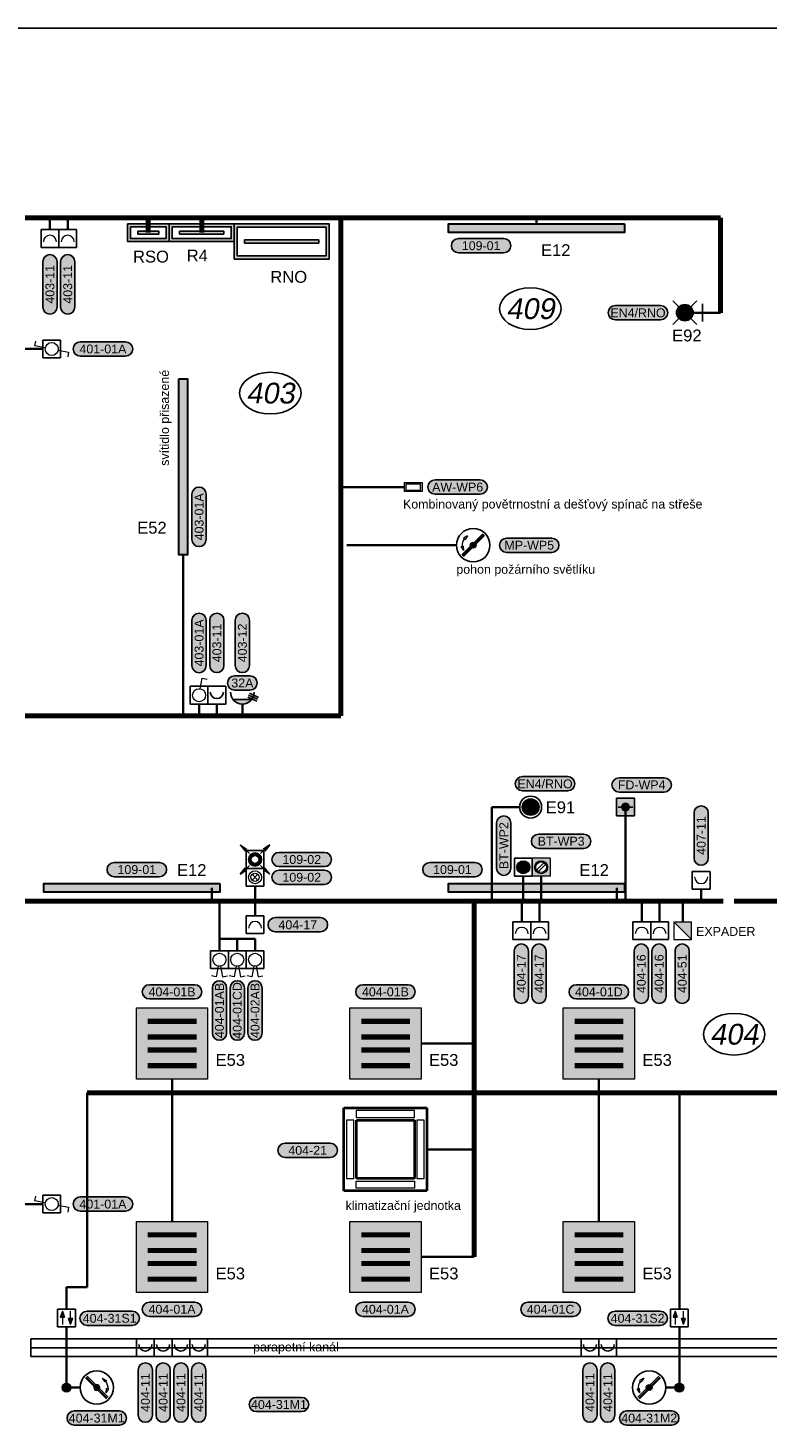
# Model space of a CAD drawing. Extents: x -19864 to 492529, y -84687 to -21221.
# Tile 20 of 34: x 207714 to 213947, y -75457 to -63654. Entities that reach past the tile are written whole.
import ezdxf
from ezdxf.enums import TextEntityAlignment as Align

# ---------------------------------------------------------------- set-up
doc = ezdxf.new("R2010")
doc.units = 0
doc.header["$MEASUREMENT"] = 0
doc.layers.get('0').update_dxf_attribs({"linetype": 'CONTINUOUS'})
for name, color, linetype, true_color in [('__32 Šrafy zařizovacích předmětů', 7, 'CONTINUOUS', 0xfed4aa), ('__Rudá tmavá', 7, 'CONTINUOUS', 0xdb0000), ('__Temná modrá', 7, 'CONTINUOUS', 0x0000c7), ('__Tyrkysová', 7, 'CONTINUOUS', 0x00d6a1)]:
    doc.layers.add(name, color=color, linetype=linetype, true_color=true_color)
for name, color, linetype in [('__ELEKTRO PAVELKA', 4, 'CONTINUOUS'), ('__Fialová 220', 220, 'CONTINUOUS'), ('__Svmodrá', 4, 'CONTINUOUS'), ('__Temná fialová', 195, 'CONTINUOUS'), ('__Zelená', 3, 'CONTINUOUS'), ('__Žlutá', 2, 'CONTINUOUS')]:
    doc.layers.add(name, color=color, linetype=linetype)
doc.layers.add('MP2000N', color=7, linetype='CONTINUOUS', plot=False)
doc.layers.add('VzT', color=1, linetype='CONTINUOUS', lineweight=40)
doc.styles.add('Arial', font='arial.ttf')
doc.styles.add('GENERATED_STYLE_1', font='arial.ttf')

# ---------------------------------------------------------------- blocks, each defined once
blk = doc.blocks.new('Svítidlo 4x14W')
at = {"ltscale": 2}
h = blk.add_hatch(color=2, dxfattribs=at)
h.dxf.hatch_style = 1
h.paths.add_polyline_path([(600, 600), (0, 600), (0, 0), (600, 0)])
at = {"color": 7}
for p, q in [((505, 502), (97, 502)), ((505, 492), (97, 492)), ((505, 482), (97, 482)), ((505, 472), (97, 472)), ((505, 370), (97, 370)), ((505, 360), (97, 360)), ((505, 350), (97, 350)), ((505, 340), (97, 340)), ((505, 260), (97, 260)), ((505, 250), (97, 250)), ((505, 240), (97, 240)), ((505, 230), (97, 230)), ((505, 128), (97, 128)), ((505, 118), (97, 118)), ((505, 108), (97, 108)), ((505, 98), (97, 98))]:
    blk.add_line(p, q, dxfattribs=at)
at = {"lineweight": 15}
blk.add_lwpolyline([(0, 600), (600, 600), (600, 0), (0, 0)], close=True, dxfattribs=at)
blk = doc.blocks.new('T103')
at = {"lineweight": 13}
blk.add_hatch(color=7, dxfattribs=at).paths.add_polyline_path([(25, 0, 1), (-25, 0, 1)])
at = {"color": 7, "lineweight": 13}
for p, q in [((-96, -82), (82, 96)), ((-89, -89), (89, 89)), ((-82, -96), (96, 82)), ((-47, 79), (-82, 59)), ((-82, 59), (-68, 49)), ((-47, 79), (-68, 49)), ((-101, -10), (-83, -8)), ((-80, -45), (-101, -10)), ((-80, -45), (-83, -8))]:
    blk.add_line(p, q, dxfattribs=at)
blk.add_circle((0, 0), 141)
blk.add_circle((0, 0), 25, dxfattribs=at)
blk.add_arc((-1, 0), 91.4, 144.165, 185.7465, dxfattribs=at)
blk = doc.blocks.new('B107')
blk.add_hatch(color=2).paths.add_polyline_path([(55, 175, 1), (-55, 175, 1)])
for p, q in [((-75, 250), (75, 250)), ((-75, 100), (-75, 250)), ((75, 250), (75, 100)), ((-75, 100), (75, 100)), ((0, 0), (0, 100))]:
    blk.add_line(p, q)
at = {"color": 7, "lineweight": 13}
blk.add_circle((0, 175), 55, dxfattribs=at)
at = {"color": 7, "lineweight": 5}
blk.add_circle((0, 175), 35, dxfattribs=at)
blk = doc.blocks.new('požární čidlo')
blk.add_hatch(color=256).paths.add_polyline_path([(31, 0, 1), (-31, 0, 1)])
at = {"layer": '__Rudá tmavá'}
h = blk.add_hatch(color=51, dxfattribs=at)
h.paths.add_polyline_path([(-75, 75), (-75, -75), (75, -75), (75, 75)])
h.paths.add_polyline_path([(31, 0, -1), (-31, 0, -1)], flags=16)
for p, q in [((-75, 75), (75, 75)), ((-75, -75), (-75, 75)), ((-31, 0), (-61, 0)), ((31, 0), (61, 0)), ((75, 75), (75, -75)), ((-75, -75), (75, -75))]:
    blk.add_line(p, q)
blk.add_circle((0, 0), 31.2)
blk = doc.blocks.new('skříň šíře 550')
h = blk.add_hatch(color=256)
h.dxf.hatch_style = 1
h.paths.add_polyline_path([(-275, 75), (-275, -75), (275, -75), (275, 75)])
h.paths.add_polyline_path([(250, 50), (250, -50), (-250, -50), (-250, 50)], flags=16)
h.paths.add_polyline_path([(187.5, 12.5), (187.5, -12.5), (-187.5, -12.5), (-187.5, 12.5)], flags=0)
h = blk.add_hatch(color=256)
h.dxf.hatch_style = 1
h.paths.add_polyline_path([(-187.5, 12.5), (-187.5, -12.5), (187.5, -12.5), (187.5, 12.5)])
at = {"color": 7}
for p, q in [((-187.5, 12.5), (187.5, 12.5)), ((-187.5, 12.5), (-187.5, -12.5)), ((187.5, 12.5), (187.5, -12.5)), ((-187.5, -12.5), (187.5, -12.5))]:
    blk.add_line(p, q, dxfattribs=at)
for points in [[(-275, 75), (275, 75), (275, -75), (-275, -75)], [(-250, 50), (250, 50), (250, -50), (-250, -50)]]:
    blk.add_lwpolyline(points, close=True, dxfattribs=at)
blk = doc.blocks.new('přepínač')
h = blk.add_hatch(color=256)
edge = h.paths.add_edge_path(flags=16)
edge.add_arc((0, 350), 110, 0, 360)
h.paths.add_polyline_path([(150, 500), (-150, 500), (-150, 200), (150, 200)])
at = {"color": 7, "lineweight": 5}
for p, q in [((-150, 200), (-150, 500)), ((150, 500), (-150, 500)), ((150, 500), (150, 200)), ((48, 426), (-76, 302)), ((76, 398), (-48, 274)), ((150, 200), (-150, 200))]:
    blk.add_line(p, q, dxfattribs=at)
blk.add_line((0, 0), (0, 200))
for radius in [110, 90]:
    blk.add_circle((0, 350), radius, dxfattribs=at)
blk = doc.blocks.new('LEDPASEK08')
at = {"ltscale": 2}
h = blk.add_hatch(color=256, dxfattribs=at)
h.dxf.hatch_style = 1
h.paths.add_polyline_path([(0, -37), (0, 37), (-1484, 37), (-1484, -37)])
at = {"color": 7, "lineweight": 30, "ltscale": 2}
blk.add_lwpolyline([(0, 37), (0, -37), (-1484, -37), (-1484, 37)], close=True, dxfattribs=at)
blk = doc.blocks.new('A2-1ku50')
at = {"layer": 'MP2000N', "color": 6, "linetype": 'Continuous'}
blk.add_line((-27950, 20450), (0, 20450), dxfattribs=at)
blk.add_lwpolyline([(-27950, 20450), (0, 20450), (0, 0), (-27950, 0)], close=True, dxfattribs=at)
blk = doc.blocks.new('tzhtzht')
for p, q in [((0, 0), (0, -150)), ((0, 0), (150, 0)), ((150, -150), (150, 0)), ((150, 0), (150, -150)), ((0, -150), (150, -150))]:
    blk.add_line(p, q)
at = {"color": 7}
blk.add_arc((75, -102), 55, 0, 180, dxfattribs=at)
blk = doc.blocks.new('A104')
for p, q in [((-75, 250), (75, 250)), ((-75, 100), (-75, 250)), ((75, 250), (75, 100)), ((-75, 100), (75, 100)), ((0, 0), (0, 100))]:
    blk.add_line(p, q)
at = {"color": 7, "lineweight": 13}
for p, q in [((-27, 318), (-67, 310)), ((-10, 229), (-27, 318)), ((10, 229), (27, 318)), ((27, 318), (67, 310))]:
    blk.add_line(p, q, dxfattribs=at)
blk.add_circle((0, 175), 55, dxfattribs=at)
blk = doc.blocks.new('A201')
for p, q in [((-75, 250), (75, 250)), ((-75, 100), (-75, 250)), ((75, 250), (75, 100)), ((-75, 100), (75, 100)), ((0, 0), (0, 100))]:
    blk.add_line(p, q)
at = {"color": 7, "lineweight": 13}
blk.add_arc((0, 202.5), 55, 180, 0, dxfattribs=at)
blk = doc.blocks.new('A109')
at = {"lineweight": 5}
for points in [[(-35, 122), (-18, 172), (-53, 172)], [(35, 232), (18, 182), (35, 182), (53, 182)]]:
    blk.add_hatch(color=7, dxfattribs=at).paths.add_polyline_path(points)
for p, q in [((-75, 100), (-75, 250)), ((-75, 250), (75, 250)), ((75, 250), (75, 100)), ((-75, 100), (75, 100)), ((0, 0), (0, 100))]:
    blk.add_line(p, q)
at = {"color": 7, "lineweight": 5}
for p, q in [((-53, 172), (-18, 172)), ((-35, 122), (-53, 172)), ((-35, 122), (-18, 172)), ((35, 232), (18, 182)), ((53, 182), (18, 182)), ((35, 232), (53, 182))]:
    blk.add_line(p, q, dxfattribs=at)
at = {"color": 7, "lineweight": 13}
for p, q in [((-35, 172), (-35, 232)), ((35, 182), (35, 122))]:
    blk.add_line(p, q, dxfattribs=at)
blk = doc.blocks.new('VP1S')
for p, q in [((-75, 75), (-75, -75)), ((-75, 75), (75, 75)), ((75, 75), (75, -75)), ((75, -75), (-75, -75))]:
    blk.add_line(p, q)
at = {"layer": '__Zelená', "color": 7, "lineweight": 13}
for p, q in [((54, -10), (143, -27)), ((143, -27), (135, -67))]:
    blk.add_line(p, q, dxfattribs=at)
blk.add_circle((0, 0), 55, dxfattribs=at)
blk = doc.blocks.new('Zásuvka 400V')
h = blk.add_hatch(color=256)
h.dxf.hatch_style = 1
h.paths.add_polyline_path([(-80, 140, 0.5), (80, 140)])
for p, q in [((-80, 140), (80, 140)), ((46, 160), (121, 125)), ((53, 175), (128, 141)), ((61, 191), (136, 157)), ((0, 0), (0, 100))]:
    blk.add_line(p, q)
blk.add_arc((0, 200), 100, 180, 0)
blk = doc.blocks.new('TEXT POPIS 025 ŠEDÁ')
h = blk.add_hatch(color=9)
h.dxf.hatch_style = 2
edge = h.paths.add_edge_path()
edge.add_arc((654, 0), 600, 270, 450)
edge.add_line((654, 600), (-654, 600))
edge.add_arc((-654, 0), 600, 90, 270)
edge.add_line((-654, -600), (654, -600))
at = {"color": 7}
for p, q in [((-654, 600), (654, 600)), ((-654, -600), (654, -600))]:
    blk.add_line(p, q, dxfattribs=at)
at = {"color": 7, "ltscale": 4}
for centre, start, end in [((-654, 0), 90, 270), ((654, 0), 270, 90)]:
    blk.add_arc(centre, 600, start, end, dxfattribs=at)
at = {"color": 7, "linetype": 'Continuous', "style": 'GENERATED_STYLE_1'}
blk.add_attdef('TEXT', text='', height=750, dxfattribs=at).set_placement((0, 0), align=Align.MIDDLE)
blk = doc.blocks.new('A113')
for p, q in [((-75, 250), (75, 250)), ((-75, 100), (-75, 250)), ((75, 250), (75, 100)), ((-75, 100), (75, 100)), ((0, 0), (0, 100))]:
    blk.add_line(p, q)
at = {"color": 7, "lineweight": 5}
for p, q in [((25, 200), (-25, 150)), ((-25, 200), (25, 150))]:
    blk.add_line(p, q, dxfattribs=at)
at = {"color": 7, "lineweight": 13}
blk.add_circle((0, 175), 55, dxfattribs=at)
at = {"color": 7, "lineweight": 5}
blk.add_circle((0, 175), 35, dxfattribs=at)
blk = doc.blocks.new('Převodník')
h = blk.add_hatch(color=256)
h.dxf.hatch_style = 1
h.paths.add_polyline_path([(-75, 100), (75, 100), (75, 250)])
at = {"color": 7, "lineweight": 13}
for p, q in [((-75, 250), (75, 250)), ((-75, 100), (-75, 250)), ((75, 250), (75, 100)), ((-75, 100), (75, 100))]:
    blk.add_line(p, q, dxfattribs=at)
at = {"color": 7}
blk.add_line((-75, 100), (75, 250), dxfattribs=at)
blk.add_line((0, 0), (0, 100))
blk = doc.blocks.new('Nouzové světlo nástěnné')
at = {"ltscale": 2}
h = blk.add_hatch(color=30, dxfattribs=at)
h.dxf.hatch_style = 1
h.paths.add_polyline_path([(-141, 400, 0.198912), (-100, 300), (0, 400), (-100, 500, 0.198912)])
h.paths.add_polyline_path([(100, 500), (0, 400), (100, 300, 0.198912), (141, 400, 0.198912)])
h = blk.add_hatch(color=2, dxfattribs=at)
h.dxf.hatch_style = 1
h.paths.add_polyline_path([(100, 500, 0.414214), (-100, 500), (0, 400)])
h.paths.add_polyline_path([(0, 400), (-100, 300, 0.198912), (0, 259)])
h.paths.add_polyline_path([(100, 300), (0, 400), (0, 259, 0.198912)])
for p, q in [((-200, 600), (200, 200)), ((-200, 200), (200, 600)), ((0, 0), (0, 400)), ((-150, 100), (150, 100))]:
    blk.add_line(p, q)
at = {"color": 7, "lineweight": 13}
blk.add_circle((0, 400), 141, dxfattribs=at)
blk = doc.blocks.new('Nouzové svítidlo stropní 102')
at = {"ltscale": 2}
h = blk.add_hatch(color=30, dxfattribs=at)
h.dxf.hatch_style = 1
h.paths.add_polyline_path([(-50, -50), (0, 0), (-50, 50, 0.198912), (-71, 0, 0.198912)])
h.paths.add_polyline_path([(50, 50), (0, 0), (50, -50, 0.198912), (71, 0, 0.198912)])
h = blk.add_hatch(color=2, dxfattribs=at)
h.dxf.hatch_style = 1
h.paths.add_polyline_path([(-50, 50), (0, 0), (50, 50, 0.414214)])
h.paths.add_polyline_path([(-50, -50, 0.414214), (50, -50), (0, 0)])
at = {"color": 7, "lineweight": 13}
for p, q in [((50, 50), (-50, -50)), ((50, -50), (-50, 50))]:
    blk.add_line(p, q, dxfattribs=at)
blk.add_circle((0, 0), 92.4)
blk.add_circle((0, 0), 70.7, dxfattribs=at)
blk = doc.blocks.new('TEXT POPIS 050')
h = blk.add_hatch(color=21)
h.dxf.hatch_style = 2
h.paths.add_polyline_path([(-1908, 600, 1), (-1908, -600), (1908, -600, 1), (1908, 600)])
at = {"color": 7}
for p, q in [((-1908, 600), (1908, 600)), ((-1908, -600), (1908, -600))]:
    blk.add_line(p, q, dxfattribs=at)
at = {"color": 7, "ltscale": 4}
for centre, start, end in [((-1908, 0), 90, 270), ((1908, 0), 270, 90)]:
    blk.add_arc(centre, 600, start, end, dxfattribs=at)
at = {"color": 7, "linetype": 'Continuous', "style": 'GENERATED_STYLE_1'}
blk.add_attdef('TEXT', text='', height=750, dxfattribs=at).set_placement((0, 0), align=Align.MIDDLE)
blk = doc.blocks.new('S102')
h = blk.add_hatch(color=256)
h.paths.add_polyline_path([(-37.5, 100), (37.5, 100), (37.5, 250), (-37.5, 250)])
h.paths.add_polyline_path([(-25, 237.5), (25, 237.5), (25, 112.5), (-25, 112.5)], flags=16)
at = {"color": 7, "lineweight": 13}
for p, q in [((-37.5, 100), (-37.5, 250)), ((-37.5, 250), (37.5, 250)), ((-25, 237.5), (-25, 112.5)), ((25, 237.5), (-25, 237.5)), ((25, 112.5), (25, 237.5)), ((37.5, 250), (37.5, 100)), ((-37.5, 100), (37.5, 100)), ((-25, 112.5), (25, 112.5))]:
    blk.add_line(p, q, dxfattribs=at)
blk.add_line((0, 0), (0, 100))
blk = doc.blocks.new('vývod světlo 2')
at = {"true_color": 0xffff33}
h = blk.add_hatch(color=2, dxfattribs=at)
h.dxf.hatch_style = 2
h.paths.add_polyline_path([(-191, 60, 1), (-191, -60), (191, -60, 1), (191, 60)])
at = {"color": 7}
for p, q in [((-191, 60), (191, 60)), ((-191, -60), (191, -60))]:
    blk.add_line(p, q, dxfattribs=at)
at = {"color": 7, "ltscale": 4}
for centre, start, end in [((-191, 0), 90, 270), ((191, 0), 270, 90)]:
    blk.add_arc(centre, 60, start, end, dxfattribs=at)
at = {"color": 7, "linetype": 'Continuous', "style": 'GENERATED_STYLE_1'}
blk.add_attdef('TEXT', text='', height=75, dxfattribs=at).set_placement((0, 0), align=Align.MIDDLE)
blk = doc.blocks.new('A105')
for p, q in [((-75, 250), (75, 250)), ((-75, 100), (-75, 250)), ((75, 250), (75, 100)), ((-75, 100), (75, 100)), ((0, 0), (0, 100))]:
    blk.add_line(p, q)
at = {"color": 7, "lineweight": 13}
for p, q in [((10, 229), (27, 318)), ((27, 318), (67, 310)), ((-10, 121), (-27, 32)), ((-27, 32), (-67, 40))]:
    blk.add_line(p, q, dxfattribs=at)
blk.add_circle((0, 175), 55, dxfattribs=at)
blk = doc.blocks.new('SPOJ101')
at = {"const_width": 37.5}
blk.add_lwpolyline([(0, -18.75, -1), (0, 18.75, -1)], format="xyb", close=True, dxfattribs=at)
at = {"color": 7, "lineweight": 13}
blk.add_circle((0, 0), 37.5, dxfattribs=at)
blk = doc.blocks.new('PPRO')
h = blk.add_hatch(color=256)
edge = h.paths.add_edge_path()
edge.add_arc((0, 0), 55, 0, 360)
edge = h.paths.add_edge_path(flags=16)
edge.add_arc((0, 0), 32.5, 0, 360)
at = {"color": 7, "lineweight": 5}
for p, q in [((-125, 124), (-51, 47)), ((-125, 124), (-87, 68)), ((-125, 124), (-71, 83)), ((125, 124), (51, 47)), ((125, 124), (71, 83)), ((125, 124), (87, 68)), ((-125, -124), (-51, -47)), ((-125, -124), (-87, -68)), ((-125, -124), (-71, -83)), ((125, -124), (51, -47)), ((125, -124), (71, -83)), ((125, -124), (87, -68))]:
    blk.add_line(p, q, dxfattribs=at)
at = {"color": 7, "lineweight": 13}
for radius in [55, 32.5]:
    blk.add_circle((0, 0), radius, dxfattribs=at)
blk = doc.blocks.new('TLASAM')
for p, q in [((-75, 75), (75, 75)), ((-75, -75), (-75, 75)), ((75, 75), (75, -75)), ((-75, -75), (75, -75))]:
    blk.add_line(p, q)
at = {"color": 7, "lineweight": 13}
blk.add_circle((0, 0), 55, dxfattribs=at)
at = {"color": 7, "lineweight": 5}
blk.add_circle((0, 0), 35, dxfattribs=at)
blk = doc.blocks.new('Skříň šíře 350')
h = blk.add_hatch(color=256)
h.dxf.hatch_style = 1
h.paths.add_polyline_path([(175, 75), (-175, 75), (-175, -75), (175, -75)])
h.paths.add_polyline_path([(150, -50), (-150, -50), (-150, 50), (150, 50)], flags=16)
h.paths.add_polyline_path([(87.5, 12.5), (87.5, -12.5), (-87.5, -12.5), (-87.5, 12.5)], flags=0)
h = blk.add_hatch(color=256)
h.dxf.hatch_style = 1
h.paths.add_polyline_path([(-87.5, 12.5), (-87.5, -12.5), (87.5, -12.5), (87.5, 12.5)])
at = {"color": 7}
for p, q in [((-87.5, 12.5), (87.5, 12.5)), ((-87.5, 12.5), (-87.5, -12.5)), ((87.5, 12.5), (87.5, -12.5)), ((-87.5, -12.5), (87.5, -12.5))]:
    blk.add_line(p, q, dxfattribs=at)
for points in [[(-175, 75), (175, 75), (175, -75), (-175, -75)], [(-150, 50), (150, 50), (150, -50), (-150, -50)]]:
    blk.add_lwpolyline(points, close=True, dxfattribs=at)
blk = doc.blocks.new('Rozváděč 800x250')
h = blk.add_hatch(color=256)
h.dxf.hatch_style = 1
h.paths.add_polyline_path([(312.5, -12.5), (312.5, 12.5), (-312.5, 12.5), (-312.5, -12.5)], flags=0)
h.paths.add_polyline_path([(-400, 125), (-400, -125), (400, -125), (400, 125)])
h.paths.add_polyline_path([(375, 100), (375, -100), (-375, -100), (-375, 100)], flags=16)
h.paths.add_polyline_path([(312.5, 12.5), (312.5, -12.5), (-312.5, -12.5), (-312.5, 12.5)], flags=0)
h = blk.add_hatch(color=256)
h.dxf.hatch_style = 1
h.paths.add_polyline_path([(-312.5, 12.5), (-312.5, -12.5), (312.5, -12.5), (312.5, 12.5)])
at = {"color": 7}
for p, q in [((-312.5, 12.5), (312.5, 12.5)), ((-312.5, 12.5), (-312.5, -12.5)), ((312.5, 12.5), (312.5, -12.5)), ((-312.5, -12.5), (312.5, -12.5))]:
    blk.add_line(p, q, dxfattribs=at)
for points in [[(-400, -125), (400, -125), (400, 125), (-400, 125)], [(-375, -100), (375, -100), (375, 100), (-375, 100)]]:
    blk.add_lwpolyline(points, close=True, dxfattribs=at)

msp = doc.modelspace()

# ---------------------------------------------------------------- linework, layer by layer
at = {"color": 7}
for centre in [(211951, -66020), (209758, -66732), (213670, -72137)]:
    msp.add_ellipse(centre, major_axis=(-259, 0), ratio=0.6793, dxfattribs=at)
at = {"layer": '__32 Šrafy zařizovacích předmětů'}
for p, q in [((207739, -74705), (207739, -74780)), ((207739, -74705), (219464, -74705)), ((207739, -74855), (207739, -74780)), ((207739, -74780), (219464, -74780)), ((207739, -74855), (219464, -74855))]:
    msp.add_line(p, q, dxfattribs=at)
at = {"layer": '__Temná modrá', "lineweight": 70}
for p, q in [((207689, -65254), (213554, -65254)), ((208729, -65379), (208729, -65254)), ((209179, -65379), (209179, -65254)), ((210354, -69454), (210354, -65254)), ((213554, -65254), (213554, -66054)), ((207689, -69454), (210354, -69454)), ((213578, -71014), (207689, -71014)), ((211477, -71014), (211477, -74015)), ((213670, -71014), (215694, -71014)), ((208213, -72630), (211477, -72630)), ((211477, -72630), (219209, -72630))]:
    msp.add_line(p, q, dxfattribs=at)
at = {"layer": '__Temná modrá', "lineweight": 35}
for p, q in [((207899, -65254), (207899, -65354)), ((208049, -65254), (208049, -65354)), ((212004, -65304), (212004, -65254)), ((213254, -66054), (213554, -66054)), ((207839, -66360), (207689, -66360)), ((210888, -67524), (210354, -67524)), ((209022, -68097), (209022, -69454)), ((211327, -68014), (210404, -68014)), ((209157, -69354), (209157, -69454)), ((209307, -69354), (209307, -69454)), ((209522, -69354), (209522, -69454)), ((211862, -70222), (211627, -70222)), ((211627, -70222), (211627, -71014)), ((212754, -70222), (212754, -71014)), ((211892, -70804), (211892, -71014)), ((212042, -70804), (212042, -71014)), ((209266, -71014), (209266, -70904)), ((209629, -70889), (209629, -71014)), ((212681, -71014), (212681, -70904)), ((213392, -70914), (213392, -71014)), ((209329, -71334), (209329, -71014)), ((209629, -71139), (209629, -71014)), ((211879, -71189), (211879, -71014)), ((212029, -71189), (212029, -71014)), ((212891, -71189), (212891, -71014)), ((213041, -71189), (213041, -71014)), ((213236, -71189), (213236, -71014)), ((209629, -71334), (209329, -71334)), ((209329, -71334), (209329, -71434)), ((209479, -71334), (209479, -71434)), ((209629, -71334), (209629, -71434)), ((211029, -72215), (211477, -72215)), ((208929, -72515), (208929, -73715)), ((212529, -72515), (212529, -73715)), ((208213, -74270), (208213, -72630)), ((213208, -74455), (213208, -72630)), ((211079, -73108), (211477, -73108)), ((207839, -73569), (207689, -73569)), ((211029, -74015), (211477, -74015)), ((208039, -74455), (208039, -74270)), ((208039, -74270), (208213, -74270)), ((208039, -74605), (208039, -75116)), ((213208, -74605), (213208, -75116)), ((208152, -75116), (208039, -75116)), ((213096, -75116), (213208, -75116))]:
    msp.add_line(p, q, dxfattribs=at)
at = {"layer": 'VzT'}
for p, q in [((210379, -72758), (211079, -72758)), ((210379, -73458), (210379, -72758)), ((211079, -72758), (211079, -73458)), ((210484, -72863), (210974, -72863)), ((210484, -73353), (210484, -72863)), ((210974, -72863), (210974, -73353)), ((210974, -73353), (210484, -73353)), ((211079, -73458), (210379, -73458))]:
    msp.add_line(p, q, dxfattribs=at)
at = {"layer": 'VzT', "color": 7, "lineweight": 9}
for p, q in [((210482, -72779), (210482, -72840)), ((210973, -72779), (210482, -72779)), ((210973, -72840), (210973, -72779)), ((210461, -72861), (210400, -72861)), ((210400, -72861), (210400, -73352)), ((210461, -73352), (210461, -72861)), ((210482, -72840), (210973, -72840)), ((211055, -72861), (210994, -72861)), ((210994, -72861), (210994, -73352)), ((211055, -73352), (211055, -72861)), ((210400, -73352), (210461, -73352)), ((210482, -73436), (210482, -73376)), ((210482, -73376), (210973, -73376)), ((210973, -73376), (210973, -73436)), ((210994, -73352), (211055, -73352)), ((210973, -73436), (210482, -73436))]:
    msp.add_line(p, q, dxfattribs=at)

# ---------------------------------------------------------------- block references
at = {"lineweight": 0}
for p, values in [((211536, -65489), {'TEXT': '109-01'}), ((212859, -66054), {'TEXT': 'EN4/RNO'}), ((208346, -66360), {'TEXT': '401-01A'}), ((212075, -70025), {'TEXT': 'EN4/RNO'}), ((208632, -70749), {'TEXT': '109-01'}), ((210023, -70664), {'TEXT': '109-02'}), ((211294, -70749), {'TEXT': '109-01'}), ((210023, -70814), {'TEXT': '109-02'}), ((208929, -71780), {'TEXT': '404-01B'}), ((210729, -71780), {'TEXT': '404-01B'}), ((212529, -71780), {'TEXT': '404-01D'}), ((208346, -73569), {'TEXT': '401-01A'}), ((208929, -74456), {'TEXT': '404-01A'}), ((210729, -74456), {'TEXT': '404-01A'}), ((212122, -74456), {'TEXT': '404-01C'})]:
    msp.add_blockref('vývod světlo 2', p, dxfattribs=at).add_auto_attribs(values)
at = {"lineweight": 0, "rotation": 90}
for p, values in [((209157, -67775), {'TEXT': '403-01A'}), ((209157, -68838), {'TEXT': '403-01A'}), ((209329, -71937), {'TEXT': '404-01AB'}), ((209479, -71937), {'TEXT': '404-01CD'}), ((209629, -71937), {'TEXT': '404-02AB'})]:
    msp.add_blockref('vývod světlo 2', p, dxfattribs=at).add_auto_attribs(values)
at = {"xscale": 0.1, "yscale": 0.1, "zscale": 0.1}
msp.add_blockref('TEXT POPIS 025 ŠEDÁ', (209522, -69176), dxfattribs=at).add_auto_attribs({'TEXT': '32A'})
at = {"layer": '__ELEKTRO PAVELKA', "ltscale": 4}
ref = msp.add_blockref('TEXT POPIS 050', (207899, -65815), dxfattribs=dict(at, xscale=0.1, yscale=0.1, zscale=0.1, rotation=90))
ref.add_attrib('TEXT', '403-11', dxfattribs={"layer": '0', "color": 7, "linetype": 'Continuous', "height": 75, "rotation": 90.1156, "style": 'GENERATED_STYLE_1'}).set_placement((207899, -65815), align=Align.MIDDLE)
ref = msp.add_blockref('TEXT POPIS 050', (208049, -65815), dxfattribs=dict(at, xscale=0.1, yscale=0.1, zscale=0.1, rotation=90))
ref.add_attrib('TEXT', '403-11', dxfattribs={"layer": '0', "color": 7, "linetype": 'Continuous', "height": 75, "rotation": 90.1156, "style": 'GENERATED_STYLE_1'}).set_placement((208049, -65815), align=Align.MIDDLE)
ref = msp.add_blockref('TEXT POPIS 050', (211338, -67524), dxfattribs=dict(at, xscale=0.1, yscale=0.1, zscale=0.1))
ref.add_attrib('TEXT', 'AW-WP6', dxfattribs={"layer": '0', "color": 7, "linetype": 'Continuous', "height": 75, "rotation": 0.1156, "style": 'GENERATED_STYLE_1'}).set_placement((211338, -67524), align=Align.MIDDLE)
ref = msp.add_blockref('TEXT POPIS 050', (211942, -68015), dxfattribs=dict(at, xscale=0.1, yscale=0.1, zscale=0.1))
ref.add_attrib('TEXT', 'MP-WP5', dxfattribs={"layer": '0', "color": 7, "linetype": 'Continuous', "height": 75, "rotation": 0.1156, "style": 'GENERATED_STYLE_1'}).set_placement((211942, -68015), align=Align.MIDDLE)
ref = msp.add_blockref('TEXT POPIS 050', (209307, -68838), dxfattribs=dict(at, xscale=0.1, yscale=0.1, zscale=0.1, rotation=90))
ref.add_attrib('TEXT', '403-11', dxfattribs={"layer": '0', "color": 7, "linetype": 'Continuous', "height": 75, "rotation": 90.1156, "style": 'GENERATED_STYLE_1'}).set_placement((209307, -68838), align=Align.MIDDLE)
ref = msp.add_blockref('TEXT POPIS 050', (209522, -68838), dxfattribs=dict(at, xscale=0.1, yscale=0.1, zscale=0.1, rotation=90))
ref.add_attrib('TEXT', '403-12', dxfattribs={"layer": '0', "color": 7, "linetype": 'Continuous', "height": 75, "rotation": 90.1156, "style": 'GENERATED_STYLE_1'}).set_placement((209522, -68838), align=Align.MIDDLE)
ref = msp.add_blockref('TEXT POPIS 050', (212890, -70035), dxfattribs=dict(at, xscale=0.1, yscale=0.1, zscale=0.1))
ref.add_attrib('TEXT', 'FD-WP4', dxfattribs={"layer": '0', "color": 7, "linetype": 'Continuous', "height": 75, "rotation": 0.1156, "style": 'GENERATED_STYLE_1'}).set_placement((212890, -70035), align=Align.MIDDLE)
ref = msp.add_blockref('TEXT POPIS 050', (213392, -70462), dxfattribs=dict(at, xscale=0.1, yscale=0.1, zscale=0.1, rotation=90))
ref.add_attrib('TEXT', '407-11', dxfattribs={"layer": '0', "color": 7, "linetype": 'Continuous', "height": 75, "rotation": 90.1156, "style": 'GENERATED_STYLE_1'}).set_placement((213392, -70462), align=Align.MIDDLE)
ref = msp.add_blockref('TEXT POPIS 050', (211727, -70547), dxfattribs=dict(at, xscale=0.1, yscale=0.1, zscale=0.1, rotation=90))
ref.add_attrib('TEXT', 'BT-WP2', dxfattribs={"layer": '0', "color": 7, "linetype": 'Continuous', "height": 75, "rotation": 90.1156, "style": 'GENERATED_STYLE_1'}).set_placement((211727, -70547), align=Align.MIDDLE)
ref = msp.add_blockref('TEXT POPIS 050', (212211, -70510), dxfattribs=dict(at, xscale=0.1, yscale=0.1, zscale=0.1))
ref.add_attrib('TEXT', 'BT-WP3', dxfattribs={"layer": '0', "color": 7, "linetype": 'Continuous', "height": 75, "rotation": 0.1156, "style": 'GENERATED_STYLE_1'}).set_placement((212211, -70510), align=Align.MIDDLE)
ref = msp.add_blockref('TEXT POPIS 050', (209990, -71214), dxfattribs=dict(at, xscale=0.1, yscale=0.1, zscale=0.1))
ref.add_attrib('TEXT', '404-17', dxfattribs={"layer": '0', "color": 7, "linetype": 'Continuous', "height": 75, "rotation": 0.1156, "style": 'GENERATED_STYLE_1'}).set_placement((209990, -71214), align=Align.MIDDLE)
ref = msp.add_blockref('TEXT POPIS 050', (211875, -71627), dxfattribs=dict(at, xscale=0.1, yscale=0.1, zscale=0.1, rotation=90))
ref.add_attrib('TEXT', '404-17', dxfattribs={"layer": '0', "color": 7, "linetype": 'Continuous', "height": 75, "rotation": 90.1156, "style": 'GENERATED_STYLE_1'}).set_placement((211875, -71627), align=Align.MIDDLE)
ref = msp.add_blockref('TEXT POPIS 050', (212025, -71627), dxfattribs=dict(at, xscale=0.1, yscale=0.1, zscale=0.1, rotation=90))
ref.add_attrib('TEXT', '404-17', dxfattribs={"layer": '0', "color": 7, "linetype": 'Continuous', "height": 75, "rotation": 90.1156, "style": 'GENERATED_STYLE_1'}).set_placement((212025, -71627), align=Align.MIDDLE)
ref = msp.add_blockref('TEXT POPIS 050', (212887, -71627), dxfattribs=dict(at, xscale=0.1, yscale=0.1, zscale=0.1, rotation=90))
ref.add_attrib('TEXT', '404-16', dxfattribs={"layer": '0', "color": 7, "linetype": 'Continuous', "height": 75, "rotation": 90.1156, "style": 'GENERATED_STYLE_1'}).set_placement((212887, -71627), align=Align.MIDDLE)
ref = msp.add_blockref('TEXT POPIS 050', (213037, -71627), dxfattribs=dict(at, xscale=0.1, yscale=0.1, zscale=0.1, rotation=90))
ref.add_attrib('TEXT', '404-16', dxfattribs={"layer": '0', "color": 7, "linetype": 'Continuous', "height": 75, "rotation": 90.1156, "style": 'GENERATED_STYLE_1'}).set_placement((213037, -71627), align=Align.MIDDLE)
ref = msp.add_blockref('TEXT POPIS 050', (213232, -71627), dxfattribs=dict(at, xscale=0.1, yscale=0.1, zscale=0.1, rotation=90))
ref.add_attrib('TEXT', '404-51', dxfattribs={"layer": '0', "color": 7, "linetype": 'Continuous', "height": 75, "rotation": 90.1156, "style": 'GENERATED_STYLE_1'}).set_placement((213232, -71627), align=Align.MIDDLE)
ref = msp.add_blockref('TEXT POPIS 050', (210073, -73116), dxfattribs=dict(at, xscale=0.1, yscale=0.1, zscale=0.1))
ref.add_attrib('TEXT', '404-21', dxfattribs={"layer": '0', "color": 7, "linetype": 'Continuous', "height": 75, "rotation": 0.1156, "style": 'GENERATED_STYLE_1'}).set_placement((210073, -73116), align=Align.MIDDLE)
ref = msp.add_blockref('TEXT POPIS 050', (208403, -74532), dxfattribs=dict(at, xscale=0.1, yscale=0.1, zscale=0.1))
ref.add_attrib('TEXT', '404-31S1', dxfattribs={"layer": '0', "color": 7, "linetype": 'Continuous', "height": 75, "rotation": 0.1156, "style": 'GENERATED_STYLE_1'}).set_placement((208403, -74532), align=Align.MIDDLE)
ref = msp.add_blockref('TEXT POPIS 050', (212856, -74532), dxfattribs=dict(at, xscale=0.1, yscale=0.1, zscale=0.1))
ref.add_attrib('TEXT', '404-31S2', dxfattribs={"layer": '0', "color": 7, "linetype": 'Continuous', "height": 75, "rotation": 0.1156, "style": 'GENERATED_STYLE_1'}).set_placement((212856, -74532), align=Align.MIDDLE)
ref = msp.add_blockref('TEXT POPIS 050', (208704, -75158), dxfattribs=dict(at, xscale=0.1, yscale=0.1, zscale=0.1, rotation=90))
ref.add_attrib('TEXT', '404-11', dxfattribs={"layer": '0', "color": 7, "linetype": 'Continuous', "height": 75, "rotation": 90.1156, "style": 'GENERATED_STYLE_1'}).set_placement((208704, -75158), align=Align.MIDDLE)
ref = msp.add_blockref('TEXT POPIS 050', (208854, -75158), dxfattribs=dict(at, xscale=0.1, yscale=0.1, zscale=0.1, rotation=90))
ref.add_attrib('TEXT', '404-11', dxfattribs={"layer": '0', "color": 7, "linetype": 'Continuous', "height": 75, "rotation": 90.1156, "style": 'GENERATED_STYLE_1'}).set_placement((208854, -75158), align=Align.MIDDLE)
ref = msp.add_blockref('TEXT POPIS 050', (209004, -75158), dxfattribs=dict(at, xscale=0.1, yscale=0.1, zscale=0.1, rotation=90))
ref.add_attrib('TEXT', '404-11', dxfattribs={"layer": '0', "color": 7, "linetype": 'Continuous', "height": 75, "rotation": 90.1156, "style": 'GENERATED_STYLE_1'}).set_placement((209004, -75158), align=Align.MIDDLE)
ref = msp.add_blockref('TEXT POPIS 050', (209154, -75158), dxfattribs=dict(at, xscale=0.1, yscale=0.1, zscale=0.1, rotation=90))
ref.add_attrib('TEXT', '404-11', dxfattribs={"layer": '0', "color": 7, "linetype": 'Continuous', "height": 75, "rotation": 90.1156, "style": 'GENERATED_STYLE_1'}).set_placement((209154, -75158), align=Align.MIDDLE)
ref = msp.add_blockref('TEXT POPIS 050', (212454, -75158), dxfattribs=dict(at, xscale=0.1, yscale=0.1, zscale=0.1, rotation=90))
ref.add_attrib('TEXT', '404-11', dxfattribs={"layer": '0', "color": 7, "linetype": 'Continuous', "height": 75, "rotation": 90.1156, "style": 'GENERATED_STYLE_1'}).set_placement((212454, -75158), align=Align.MIDDLE)
ref = msp.add_blockref('TEXT POPIS 050', (212604, -75158), dxfattribs=dict(at, xscale=0.1, yscale=0.1, zscale=0.1, rotation=90))
ref.add_attrib('TEXT', '404-11', dxfattribs={"layer": '0', "color": 7, "linetype": 'Continuous', "height": 75, "rotation": 90.1156, "style": 'GENERATED_STYLE_1'}).set_placement((212604, -75158), align=Align.MIDDLE)
ref = msp.add_blockref('TEXT POPIS 050', (209831, -75259), dxfattribs=dict(at, xscale=0.1, yscale=0.1, zscale=0.1))
ref.add_attrib('TEXT', '404-31M1', dxfattribs={"layer": '0', "color": 7, "linetype": 'Continuous', "height": 75, "rotation": 0.1156, "style": 'GENERATED_STYLE_1'}).set_placement((209831, -75259), align=Align.MIDDLE)
ref = msp.add_blockref('TEXT POPIS 050', (208294, -75373), dxfattribs=dict(at, xscale=0.1, yscale=0.1, zscale=0.1))
ref.add_attrib('TEXT', '404-31M1', dxfattribs={"layer": '0', "color": 7, "linetype": 'Continuous', "height": 75, "rotation": 0.1156, "style": 'GENERATED_STYLE_1'}).set_placement((208294, -75373), align=Align.MIDDLE)
ref = msp.add_blockref('TEXT POPIS 050', (212954, -75373), dxfattribs=dict(at, xscale=0.1, yscale=0.1, zscale=0.1))
ref.add_attrib('TEXT', '404-31M2', dxfattribs={"layer": '0', "color": 7, "linetype": 'Continuous', "height": 75, "rotation": 0.1156, "style": 'GENERATED_STYLE_1'}).set_placement((212954, -75373), align=Align.MIDDLE)
at = {"layer": '__Fialová 220'}
msp.add_blockref('požární čidlo', (212754, -70222), dxfattribs=at)
at = {"layer": '__Fialová 220', "xscale": -1, "rotation": 180}
msp.add_blockref('Převodník', (213236, -71089), dxfattribs=at)
at = {"layer": '__Rudá tmavá', "rotation": 180}
for p in [(207899, -65254), (208049, -65254), (209629, -71039), (211879, -71089), (212029, -71089), (212891, -71089), (213041, -71089)]:
    msp.add_blockref('A201', p, dxfattribs=at)
at = {"layer": '__Rudá tmavá'}
for name, p in [('Skříň šíře 350', (208729, -65379)), ('skříň šíře 550', (209179, -65379)), ('T103', (211469, -68014)), ('Zásuvka 400V', (209522, -69454)), ('A201', (213392, -71014)), ('T103', (212954, -75116)), ('SPOJ101', (208039, -75116)), ('SPOJ101', (213208, -75116))]:
    msp.add_blockref(name, p, dxfattribs=at)
at = {"layer": '__Rudá tmavá', "yscale": 1.2}
msp.add_blockref('Rozváděč 800x250', (209854, -65454), dxfattribs=at)
at = {"layer": '__Rudá tmavá', "xscale": -1, "rotation": 180}
for p in [(209232, -69354), (208629, -74855), (208779, -74855), (208929, -74855), (209079, -74855), (212379, -74855), (212529, -74855)]:
    msp.add_blockref('tzhtzht', p, dxfattribs=at)
at = {"layer": '__Rudá tmavá', "xscale": 0.4999999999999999, "yscale": 0.4999999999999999, "zscale": 0.4999999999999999}
msp.add_blockref('přepínač', (212042, -70904), dxfattribs=at)
at = {"layer": '__Rudá tmavá', "xscale": -1}
for name, p in [('A109', (208039, -74705)), ('A109', (213208, -74705)), ('T103', (208294, -75116))]:
    msp.add_blockref(name, p, dxfattribs=at)
at = {"layer": '__Svmodrá', "rotation": 270}
msp.add_blockref('S102', (210788, -67524), dxfattribs=at)
at = {"layer": '__Temná modrá', "lineweight": 0, "xscale": 0.5, "yscale": 0.5, "zscale": 0.5, "rotation": 89.99999999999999}
msp.add_blockref('Nouzové světlo nástěnné', (213454, -66054), dxfattribs=at)
at = {"layer": '__Temná modrá'}
for name, p, rotation in [('A105', (207739, -66360), 270), ('VP1S', (209157, -69279), 89.99999999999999), ('A104', (209329, -71334), 180), ('A104', (209479, -71334), 180), ('A104', (209629, -71334), 180), ('A105', (207739, -73569), 270)]:
    msp.add_blockref(name, p, dxfattribs=dict(at, rotation=rotation))
at = {"layer": '__Temná modrá', "lineweight": 0}
msp.add_blockref('Nouzové svítidlo stropní 102', (211954, -70222), dxfattribs=at)
at = {"layer": '__Temná modrá', "xscale": -1, "rotation": 270}
msp.add_blockref('TLASAM', (209629, -70664), dxfattribs=at)
at = {"layer": '__Temná modrá'}
for name, p in [('B107', (211892, -70904)), ('A113', (209629, -70989)), ('Svítidlo 4x14W', (208629, -72515)), ('Svítidlo 4x14W', (210429, -72515)), ('Svítidlo 4x14W', (212229, -72515)), ('Svítidlo 4x14W', (208629, -74315)), ('Svítidlo 4x14W', (210429, -74315)), ('Svítidlo 4x14W', (212229, -74315))]:
    msp.add_blockref(name, p, dxfattribs=at)
at = {"layer": '__Zelená', "rotation": 270}
msp.add_blockref('PPRO', (209629, -70664), dxfattribs=at)
at = {"layer": '__Žlutá'}
for p in [(212746, -65342), (209331, -70902), (212746, -70902)]:
    msp.add_blockref('LEDPASEK08', p, dxfattribs=at)
at = {"layer": '__Žlutá', "rotation": 90}
msp.add_blockref('LEDPASEK08', (209022, -66612), dxfattribs=at)
at = {"layer": 'MP2000N', "color": 6}
msp.add_blockref('A2-1ku50', (225856, -84104), dxfattribs=at)

# ---------------------------------------------------------------- texts
at = {"layer": '__Rudá tmavá', "style": 'Arial'}
for s, p in [('RSO', (208600, -65631)), ('R4', (209053, -65622)), ('RNO', (209758, -65802))]:
    msp.add_text(s, height=100, dxfattribs=at).set_placement(p)
at = {"layer": '__Temná fialová', "style": 'Arial'}
msp.add_text('svítidlo přisazené', height=75, rotation=90, dxfattribs=at).set_placement((208903, -67345))
for s, p in [('Kombinovaný povětrnostní a dešťový spínač na střeše', (210877, -67705)), ('pohon požárního světlíku', (211327, -68255)), ('EXPADER', (213349, -71308)), ('klimatizační jednotka', (210393, -73618)), ('parapetní kanál', (209613, -74811))]:
    msp.add_text(s, height=75, dxfattribs=at).set_placement(p)
at = {"layer": '__Temná modrá', "lineweight": 0, "style": 'Arial'}
for s, p in [('E12', (212041, -65577)), ('E92', (213147, -66296)), ('E52', (208635, -67917)), ('E91', (212081, -70274)), ('E12', (208971, -70803)), ('E12', (212365, -70803)), ('E53', (209296, -72404)), ('E53', (211096, -72404)), ('E53', (212896, -72404)), ('E53', (209296, -74204)), ('E53', (211096, -74204)), ('E53', (212896, -74204))]:
    msp.add_text(s, height=100, dxfattribs=at).set_placement(p)
at = {"layer": '__Tyrkysová', "style": 'Arial', "oblique": 10}
for s, p in [('409', (211951, -66020)), ('403', (209758, -66732)), ('404', (213670, -72137))]:
    msp.add_text(s, height=175, dxfattribs=at).set_placement(p, align=Align.MIDDLE_CENTER)

doc.saveas('drawing.dxf')
